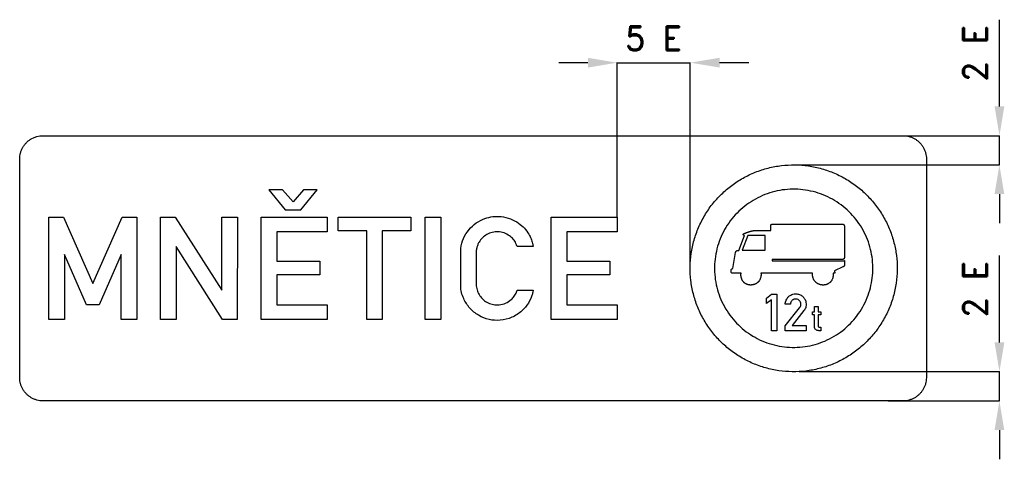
# Model space of a CAD drawing. Header units: millimetres. Extents: x 776 to 4819, y -3278 to 6065.
# Tile 3 of 4: x 776 to 4819, y 1746 to 3552. Entities that reach past the tile are written whole.
import ezdxf

# ---------------------------------------------------------------- set-up
doc = ezdxf.new("R2010")
doc.units = ezdxf.units.MM
doc.header["$LTSCALE"] = 5
doc.layers.add('Kóty', color=2, linetype='Continuous')
doc.layers.add('Značka', color=7, linetype='Continuous')
doc.styles.get("Standard").update_dxf_attribs({"font": 'romand.shx', "height": 100})

msp = doc.modelspace()

# ---------------------------------------------------------------- linework, layer by layer
at = {"layer": 'Kóty'}
for p, q in [((4799.4, 3195.6), (4799.4, 3552.3)), ((3109.5, 3375.6), (2989.5, 3375.6)), ((3229.5, 2740.6), (3229.5, 3375.8)), ((3529.9, 2508.4), (3529.9, 3375.8)), ((3769.9, 3375.6), (3649.9, 3375.6)), ((4346.6, 3075.6), (4799.6, 3075.6)), ((3960.1, 2955.5), (4799.6, 2955.5)), ((4799.4, 2835.5), (4799.4, 2715.5)), ((4799.4, 2226), (4799.4, 2582.8)), ((3976.8, 2106), (4799.6, 2106)), ((4343, 1985.6), (4799.6, 1985.6)), ((4799.4, 1865.6), (4799.4, 1745.6))]:
    msp.add_line(p, q, dxfattribs=at)
for points in [[(3229.5, 3375.6), (3529.9, 3375.6)], [(4799.4, 2955.5), (4799.4, 3075.6)], [(4799.4, 1985.6), (4799.4, 2106)]]:
    msp.add_lwpolyline(points, dxfattribs=at)
for points in [[(3109.5, 3395.6), (3109.5, 3355.6), (3229.5, 3375.6)], [(3649.9, 3395.6), (3649.9, 3355.6), (3529.9, 3375.6)], [(4779.4, 3195.6), (4819.4, 3195.6), (4799.4, 3075.6)], [(4779.4, 2835.5), (4819.4, 2835.5), (4799.4, 2955.5)], [(4779.4, 2226), (4819.4, 2226), (4799.4, 2106)], [(4779.4, 1865.6), (4819.4, 1865.6), (4799.4, 1985.6)]]:
    msp.add_solid(points, dxfattribs=at)
at = {"layer": 'Značka', "color": 251}
for points in [[(871.9, 1985.6), (871.6, 1985.6), (871.2, 1985.6, -0.032183), (858.8, 1986.5, -0.035465), (846.6, 1989, -0.036259), (834.8, 1993, -0.034431), (823.7, 1998.6, -0.033711), (813.4, 2005.5, -0.03407), (804.1, 2013.7, -0.034215), (795.8, 2023, -0.034228), (788.9, 2033.4, -0.034045), (783.4, 2044.5, -0.033413), (779.3, 2056.3, -0.034127), (776.8, 2068.4, -0.036745), (775.9, 2080.8), (775.9, 2081.2), (775.9, 2081.6), (775.9, 2979.6), (775.9, 2980, -0.000705), (775.9, 2980.3, -0.032182), (776.8, 2992.7, -0.035444), (779.3, 3004.9, -0.036264), (783.3, 3016.7, -0.034436), (788.9, 3027.8, -0.033736), (795.8, 3038.1, -0.034092), (804.1, 3047.5, -0.034163), (813.4, 3055.7, -0.034171), (823.7, 3062.6), (834.8, 3068.2), (846.6, 3072.2), (858.8, 3074.8), (871.2, 3075.6), (871.6, 3075.6), (871.9, 3075.6), (4403.4, 3075.6), (4403.8, 3075.6), (4404.2, 3075.6, -0.032163), (4416.6, 3074.7, -0.035423), (4428.8, 3072.2, -0.036263), (4440.5, 3068.2, -0.034349), (4451.7, 3062.6, -0.033716), (4462, 3055.7, -0.034062), (4471.3, 3047.5, -0.0342), (4479.6, 3038.2, -0.034256), (4486.4, 3027.8, -0.034056), (4492, 3016.7, -0.033441), (4496, 3004.9, -0.034116), (4498.6, 2992.7, -0.036756), (4499.4, 2980.3), (4499.4, 2980), (4499.4, 2979.6), (4499.4, 2081.6), (4499.4, 2081.2), (4499.4, 2080.8, -0.032182), (4498.6, 2068.4, -0.035462), (4496, 2056.3, -0.036263), (4492, 2044.5, -0.034419), (4486.4, 2033.4, -0.033716), (4479.5, 2023, -0.034077), (4471.3, 2013.7, -0.034214), (4462, 2005.5, -0.034235), (4451.7, 1998.6, -0.034056), (4440.5, 1993, -0.033439), (4428.8, 1989, -0.034121), (4416.6, 1986.4, -0.036753), (4404.2, 1985.6), (4403.8, 1985.6), (4403.4, 1985.6), (871.9, 1985.6)], [(2884.7, 2440.6), (2883.1, 2432.8, -0.011419), (2881.2, 2425.1, -0.074257), (2865, 2387.8, -0.07334), (2838.4, 2356.4, -0.08748), (2797.3, 2329.1, -0.087041), (2749.5, 2317.4, -0.081788), (2703.4, 2320.1, -0.082649), (2660.7, 2337.4, -0.082256), (2624.6, 2367, -0.076607), (2599.4, 2406.4, -0.049046), (2590.3, 2431, -0.064054), (2587, 2456.7, -0.006447), (2587, 2459.8, -0.002119), (2587, 2462.9), (2587, 2603.9), (2587.3, 2608.2, -0.00606), (2587.7, 2612.4, -0.076271), (2598.5, 2653.3, -0.076923), (2621.2, 2689.4, -0.0733), (2650.5, 2716.8, -0.069829), (2686.1, 2734.9, -0.059241), (2719.2, 2743, -0.060636), (2753.3, 2743.1, -0.068027), (2791, 2734.1, -0.066414), (2825, 2715.5, -0.053997), (2848.4, 2695.2, -0.055391), (2866.8, 2670.4, -0.03828), (2876.1, 2652.1, -0.040691), (2882.4, 2632.7, -0.009659), (2883.8, 2626.7), (2885, 2620.6), (2819.2, 2620.6), (2816.7, 2626.9, 0.015608), (2813.9, 2633.1, 0.060765), (2802.8, 2650, 0.062694), (2787.8, 2663.8, 0.078741), (2765.4, 2675.8, 0.078049), (2740.2, 2680.4, 0.07331), (2716.6, 2678.3, 0.073374), (2694.5, 2669.5, 0.069995), (2676.2, 2655.8, 0.070274), (2662.3, 2637.8, 0.038765), (2656.7, 2626.5, 0.035406), (2652.8, 2614.5, 0.022059), (2651.4, 2607.6, 0.028804), (2650.6, 2600.6, 0.006435), (2650.5, 2598.8), (2650.5, 2596.9), (2650.5, 2464), (2650.7, 2461.3), (2650.9, 2458.5, 0.059572), (2655.8, 2437.2, 0.06812), (2665.9, 2417.7, 0.072021), (2680.6, 2401, 0.068629), (2699.3, 2388.9, 0.07174), (2721.7, 2381.5, 0.073121), (2745.3, 2380.7, 0.082627), (2771.5, 2387.5, 0.081791), (2794.2, 2402.3, 0.058801), (2807.1, 2416.3, 0.059227), (2816.4, 2432.8), (2818, 2436.7), (2819.5, 2440.6), (2884.7, 2440.6)], [(4032.2, 2510), (3820.2, 2510), (3820.2, 2509.9), (3820.2, 2509.8), (3820.2, 2509.2), (3820.3, 2508.7), (3820.3, 2508.1), (3820.3, 2507.6), (3820.3, 2507), (3820.4, 2506.5), (3820.4, 2506.1), (3820.4, 2505.6), (3820.4, 2505.2), (3820.4, 2504.7), (3820.4, 2504.6), (3820.4, 2504.5), (3820.4, 2504.2), (3820.4, 2503.9, -0.002768), (3820.4, 2503.3, -0.003161), (3820.3, 2502.7, -0.007731), (3820.3, 2501.1, -0.008222), (3820.1, 2499.6, -0.011504), (3819.9, 2497.5, -0.011986), (3819.5, 2495.5, -0.012199), (3819.1, 2493.5), (3818.6, 2491.5), (3818.1, 2489.9), (3817.5, 2488.3), (3816.7, 2486.4), (3815.8, 2484.6), (3814.9, 2482.8), (3813.9, 2481.1), (3813, 2479.7), (3812.1, 2478.3), (3811, 2477), (3809.9, 2475.7), (3809, 2474.8), (3808.1, 2473.8), (3806.9, 2472.7), (3805.6, 2471.6), (3804.1, 2470.4), (3802.6, 2469.3), (3801.2, 2468.4), (3799.9, 2467.6), (3798.5, 2466.8), (3797, 2466.1), (3795.9, 2465.6), (3794.7, 2465.1), (3793.2, 2464.5), (3791.7, 2464), (3789.9, 2463.5), (3788, 2463), (3786.5, 2462.6), (3785, 2462.4), (3783.4, 2462.1), (3781.8, 2462), (3780.6, 2461.9), (3779.3, 2461.9), (3777.7, 2461.9), (3776.1, 2461.9), (3774.3, 2462), (3772.4, 2462.2), (3770.8, 2462.4), (3769.3, 2462.7), (3767.8, 2463), (3766.3, 2463.4), (3765.1, 2463.8), (3763.9, 2464.2), (3762.4, 2464.8), (3761, 2465.4), (3759.3, 2466.2), (3757.6, 2467.1), (3756.2, 2467.9), (3754.9, 2468.7), (3753.6, 2469.7), (3752.3, 2470.6), (3751.4, 2471.4), (3750.4, 2472.3), (3749.3, 2473.4), (3748.3, 2474.6), (3747.1, 2475.9), (3746.1, 2477.2), (3745.3, 2478.4), (3744.5, 2479.6), (3743.8, 2480.8), (3743.1, 2482), (3742.6, 2483), (3742.1, 2484.1), (3741.5, 2485.4), (3741, 2486.7), (3740.2, 2488.8), (3739.6, 2490.9), (3739.1, 2492.7), (3738.7, 2494.5), (3738.4, 2496.3), (3738.2, 2498.2), (3738.1, 2499.6, -0.010939), (3738, 2501.1, -0.010747), (3738, 2503, -0.002122), (3738, 2504.8), (3738, 2505.5, -0.002988), (3738, 2506.1), (3738, 2506.6), (3738.1, 2507.1), (3738.1, 2507.6), (3738.1, 2508.1), (3738.1, 2508.5), (3738.2, 2508.9), (3738.2, 2509.4), (3738.2, 2509.8), (3738.2, 2509.9), (3738.2, 2510), (3705.7, 2510), (3705.7, 2510), (3705.7, 2510), (3705.6, 2510), (3705.6, 2510), (3705.5, 2510), (3705.5, 2510), (3705.4, 2510), (3705.4, 2510), (3705.3, 2510), (3705.3, 2510), (3705.3, 2510), (3705.2, 2510), (3704.9, 2510), (3704.5, 2510), (3704.2, 2510), (3703.9, 2510), (3703.6, 2510), (3703.4, 2510.1), (3703.1, 2510.1), (3702.9, 2510.1), (3702.6, 2510.2), (3702.3, 2510.2), (3702.1, 2510.2), (3701.9, 2510.3), (3701.7, 2510.3), (3701.6, 2510.4), (3701.4, 2510.4), (3701.2, 2510.5), (3701.1, 2510.5), (3701, 2510.6), (3700.8, 2510.6), (3700.7, 2510.7), (3700.5, 2510.8), (3700.4, 2510.8), (3700.3, 2510.9), (3700.2, 2510.9), (3700.1, 2511), (3700, 2511.1), (3700, 2511.1), (3699.9, 2511.2), (3699.8, 2511.2), (3699.7, 2511.3), (3699.6, 2511.4), (3699.5, 2511.5), (3699.5, 2511.5), (3699.4, 2511.6), (3699.3, 2511.7), (3699.3, 2511.8), (3699.2, 2511.8), (3699.2, 2511.9), (3699.1, 2512), (3699, 2512.1), (3699, 2512.2), (3698.9, 2512.3), (3698.8, 2512.4), (3698.8, 2512.5), (3698.7, 2512.5), (3698.7, 2512.6), (3698.7, 2512.7), (3698.6, 2512.8), (3698.6, 2512.9), (3698.5, 2513), (3698.5, 2513.1), (3698.5, 2513.2), (3698.4, 2513.3), (3698.4, 2513.4), (3698.4, 2513.5), (3698.4, 2513.6), (3698.4, 2513.6), (3698.3, 2513.7), (3698.3, 2513.8), (3698.3, 2513.9), (3698.3, 2514), (3698.3, 2514.2), (3698.3, 2514.3), (3698.2, 2514.4), (3698.2, 2514.5), (3698.2, 2514.6), (3698.2, 2514.7), (3698.2, 2514.8), (3698.2, 2514.9), (3698.2, 2515.1), (3698.2, 2515.1), (3698.2, 2515.1), (3698.2, 2515.2), (3698.2, 2515.2), (3698.2, 2515.2), (3698.2, 2515.3), (3698.2, 2515.3), (3698.2, 2515.3), (3698.2, 2515.4), (3698.2, 2515.4), (3698.2, 2515.5), (3698.2, 2515.6), (3698.2, 2515.8), (3698.2, 2516.1), (3698.2, 2516.6), (3698.2, 2517.2), (3698.2, 2517.9), (3698.2, 2518.6), (3698.2, 2519.4), (3698.2, 2520.1), (3698.2, 2520.7), (3698.2, 2521.3), (3698.2, 2522), (3698.2, 2522.7), (3698.2, 2523, -0.004809), (3698.2, 2523.4), (3698.2, 2523.6), (3698.2, 2523.9), (3698.3, 2524.1), (3698.3, 2524.4), (3698.3, 2524.6), (3698.4, 2524.8), (3698.4, 2525), (3698.5, 2525.3), (3698.5, 2525.5), (3698.6, 2525.6), (3698.6, 2525.8), (3698.6, 2525.9), (3698.7, 2526.1), (3698.8, 2526.2), (3698.8, 2526.3), (3698.9, 2526.4), (3698.9, 2526.6), (3699, 2526.7), (3699.1, 2526.9), (3699.1, 2527), (3699.2, 2527.1), (3699.3, 2527.2), (3699.4, 2527.3), (3699.5, 2527.4), (3699.5, 2527.5), (3699.6, 2527.6), (3699.7, 2527.7), (3699.8, 2527.8), (3699.9, 2527.9), (3700, 2528), (3700.1, 2528.1), (3700.2, 2528.2), (3700.3, 2528.3), (3700.4, 2528.3), (3700.5, 2528.4), (3700.6, 2528.5), (3700.7, 2528.5), (3700.8, 2528.6), (3701, 2528.7), (3701.2, 2528.7), (3701.3, 2528.8), (3701.4, 2528.8), (3701.6, 2528.9), (3701.7, 2528.9), (3701.8, 2529), (3701.9, 2529), (3702.1, 2529), (3702.2, 2529.1), (3702.3, 2529.1), (3702.4, 2529.1), (3702.5, 2529.2), (3702.6, 2529.2), (3702.7, 2529.2), (3702.8, 2529.2), (3702.9, 2529.2), (3702.9, 2529.2), (3703, 2529.2), (3703.1, 2529.3), (3703.3, 2529.3), (3703.4, 2529.3), (3703.6, 2529.3), (3703.7, 2529.3), (3703.9, 2529.3), (3704, 2529.3), (3704.1, 2529.3), (3704.2, 2529.4), (3704.4, 2529.4), (3704.5, 2529.4), (3704.6, 2529.4), (3704.6, 2529.4), (3704.7, 2529.4), (3704.7, 2529.4), (3704.8, 2529.4), (3704.8, 2529.4), (3704.8, 2529.4), (3704.9, 2529.4), (3704.9, 2529.4), (3704.9, 2529.4), (3705, 2529.4), (3705, 2529.4), (3715.7, 2595.8), (3715.7, 2595.8), (3715.7, 2595.8), (3715.7, 2595.8), (3715.7, 2595.9), (3715.7, 2595.9), (3715.8, 2596), (3715.8, 2596.1), (3715.8, 2596.2), (3715.8, 2596.3), (3715.8, 2596.4), (3715.9, 2596.5), (3715.9, 2596.6), (3715.9, 2596.7), (3715.9, 2596.8), (3716, 2596.9), (3716, 2596.9), (3716, 2596.9), (3716, 2597), (3716, 2597.1), (3716.1, 2597.3), (3716.1, 2597.4), (3716.3, 2597.8), (3716.5, 2598.2), (3716.7, 2598.7), (3716.9, 2599.2), (3717.1, 2599.6), (3717.4, 2600.1), (3717.7, 2600.4), (3718, 2600.8), (3718.3, 2601.1), (3718.6, 2601.4), (3718.7, 2601.5), (3718.8, 2601.6), (3718.8, 2601.6), (3718.8, 2601.6), (3718.8, 2601.6), (3718.8, 2601.6), (3718.8, 2601.6), (3718.8, 2601.6), (3718.9, 2601.6), (3718.9, 2601.6), (3718.9, 2601.6), (3718.9, 2601.7), (3718.9, 2601.7), (3718.9, 2601.7), (3719, 2601.8), (3719.1, 2601.8), (3719.4, 2602), (3719.6, 2602.2), (3720.2, 2602.5), (3720.9, 2602.8), (3721.8, 2603.2), (3722.7, 2603.5), (3723.7, 2603.7), (3724.7, 2603.9), (3725.5, 2604), (3726.2, 2604.1), (3727, 2604.2), (3727.8, 2604.3), (3728, 2604.3), (3728.1, 2604.3), (3728.1, 2604.3), (3728.1, 2604.3), (3728.2, 2604.3), (3728.2, 2604.3), (3728.3, 2604.3), (3728.3, 2604.3), (3728.4, 2604.3), (3728.5, 2604.3), (3728.6, 2604.3), (3728.7, 2604.3), (3728.8, 2604.3), (3728.9, 2604.3), (3729, 2604.3), (3729, 2604.3), (3729.1, 2604.3), (3729.1, 2604.3), (3753, 2665.7), (3753, 2665.7), (3753, 2665.7), (3753, 2665.7), (3752.9, 2665.7), (3752.9, 2665.7), (3752.8, 2665.7), (3752.8, 2665.7), (3752.7, 2665.6), (3752.7, 2665.6), (3752.6, 2665.6), (3752.6, 2665.6), (3752.5, 2665.6), (3752.2, 2665.6), (3751.9, 2665.7), (3751.6, 2665.7), (3751.3, 2665.7), (3751.1, 2665.7), (3750.8, 2665.8), (3750.6, 2665.8), (3750.4, 2665.9), (3750.1, 2666), (3749.9, 2666.1), (3749.6, 2666.1), (3749.4, 2666.2), (3749.2, 2666.3), (3749.1, 2666.4), (3748.9, 2666.5), (3748.7, 2666.6), (3748.6, 2666.7), (3748.5, 2666.8), (3748.3, 2666.9), (3748.1, 2667), (3748, 2667.1), (3747.9, 2667.2), (3747.8, 2667.3), (3747.8, 2667.4), (3747.7, 2667.5), (3747.6, 2667.6), (3747.5, 2667.6), (3747.5, 2667.7), (3747.4, 2667.8), (3747.3, 2667.9), (3747.3, 2668), (3747.2, 2668.2), (3747.2, 2668.3), (3747.1, 2668.4), (3747.1, 2668.5), (3747, 2668.6), (3747, 2668.7), (3747, 2668.8), (3747, 2668.9), (3747, 2669), (3746.9, 2669.1), (3746.9, 2669.3, -0.014334), (3746.9, 2669.4), (3747, 2669.5), (3747, 2669.6), (3747, 2669.8), (3747, 2669.8), (3747, 2669.9), (3747.1, 2670.1), (3747.1, 2670.2), (3747.2, 2670.3), (3747.2, 2670.5), (3747.3, 2670.6), (3747.4, 2670.7), (3747.5, 2670.9), (3747.5, 2671), (3747.6, 2671.1), (3747.7, 2671.2), (3747.8, 2671.3), (3747.9, 2671.4), (3748, 2671.6), (3748.2, 2671.7), (3748.3, 2671.8), (3748.5, 2672), (3748.6, 2672.1), (3748.8, 2672.2), (3748.9, 2672.3), (3749, 2672.4), (3749.2, 2672.5), (3749.3, 2672.6), (3749.7, 2672.8), (3750, 2673), (3750.3, 2673.2), (3750.6, 2673.4), (3751, 2673.5), (3751.3, 2673.7), (3751.5, 2673.8), (3751.8, 2673.9), (3752.1, 2674), (3752.4, 2674.1), (3752.5, 2674.2), (3752.6, 2674.2), (3752.7, 2674.2), (3752.8, 2674.3), (3752.9, 2674.3), (3753, 2674.3), (3753.1, 2674.4), (3753.1, 2674.4), (3753.2, 2674.4), (3753.3, 2674.5), (3753.4, 2674.5), (3753.5, 2674.5), (3753.6, 2674.5), (3753.6, 2674.6), (3753.7, 2674.6), (3753.8, 2674.6), (3753.8, 2674.6), (3753.9, 2674.7), (3754, 2674.7), (3754, 2674.7), (3754.2, 2674.8), (3754.4, 2674.8), (3754.6, 2674.9), (3754.7, 2674.9), (3754.9, 2675), (3755, 2675.1), (3755.2, 2675.1), (3755.3, 2675.2), (3755.5, 2675.2), (3755.6, 2675.3), (3756.2, 2675.5), (3756.8, 2675.7), (3757.3, 2675.9), (3757.8, 2676.1), (3758.2, 2676.3), (3758.7, 2676.5), (3759.1, 2676.6), (3759.5, 2676.8), (3760, 2676.9), (3760.5, 2677.1), (3761.5, 2677.5), (3762.5, 2677.9), (3763.3, 2678.2), (3764.1, 2678.5), (3765, 2678.8), (3765.8, 2679.1), (3766.5, 2679.3), (3767.2, 2679.6), (3768, 2679.9), (3768.8, 2680.1), (3770, 2680.5), (3771.2, 2680.9), (3772.3, 2681.3), (3773.3, 2681.6), (3774.3, 2681.9), (3775.3, 2682.2), (3776.1, 2682.4), (3776.9, 2682.6), (3777.9, 2682.9), (3779, 2683.2), (3780, 2683.4), (3781.1, 2683.7), (3782, 2683.9), (3782.9, 2684.1), (3783.8, 2684.3), (3784.7, 2684.5), (3785.5, 2684.7), (3786.2, 2684.8), (3787.1, 2685), (3788, 2685.1), (3789.3, 2685.3), (3790.5, 2685.6), (3791.5, 2685.7), (3792.6, 2685.9), (3793.6, 2686), (3794.6, 2686.2), (3795.5, 2686.2), (3796.3, 2686.3), (3797.2, 2686.4), (3798.1, 2686.5), (3798.2, 2686.5), (3798.4, 2686.5), (3798.4, 2686.5), (3798.4, 2686.5), (3798.5, 2686.5), (3798.6, 2686.5), (3798.7, 2686.5), (3798.8, 2686.5), (3799, 2686.5), (3799.2, 2686.5), (3799.4, 2686.5), (3799.6, 2686.6), (3799.7, 2686.6), (3799.9, 2686.6), (3800.1, 2686.6), (3800.2, 2686.6), (3800.2, 2686.6), (3800.3, 2686.6), (3860.5, 2686.6), (3860.5, 2704), (3860.5, 2704), (3860.5, 2704), (3860.5, 2704.1, -0.004031), (3860.5, 2704.2), (3860.5, 2704.2), (3860.5, 2704.3), (3860.5, 2704.3), (3860.5, 2704.4), (3860.5, 2704.4), (3860.5, 2704.5), (3860.5, 2704.5), (3860.5, 2704.6), (3860.6, 2705), (3860.6, 2705.3), (3860.6, 2705.7), (3860.6, 2706), (3860.7, 2706.3), (3860.7, 2706.6), (3860.7, 2706.8), (3860.8, 2707.1), (3860.9, 2707.4), (3860.9, 2707.7), (3861, 2707.9), (3861.1, 2708.1), (3861.1, 2708.3), (3861.2, 2708.4), (3861.2, 2708.6), (3861.3, 2708.7), (3861.4, 2708.9), (3861.4, 2709), (3861.5, 2709.2), (3861.6, 2709.3), (3861.7, 2709.4), (3861.8, 2709.6), (3861.8, 2709.7), (3861.9, 2709.8), (3862, 2709.9), (3862.1, 2710), (3862.2, 2710.1), (3862.2, 2710.2), (3862.3, 2710.3), (3862.4, 2710.3), (3862.5, 2710.4), (3862.7, 2710.5), (3862.8, 2710.6), (3862.9, 2710.7), (3863, 2710.8), (3863.1, 2710.8), (3863.2, 2710.9), (3863.3, 2711), (3863.4, 2711), (3863.5, 2711.1), (3863.7, 2711.2), (3863.9, 2711.2), (3864, 2711.3), (3864.2, 2711.4), (3864.3, 2711.4), (3864.5, 2711.5), (3864.6, 2711.5), (3864.8, 2711.5), (3864.9, 2711.6), (3865.1, 2711.6), (3865.3, 2711.6), (3865.4, 2711.7), (3865.6, 2711.7), (3865.7, 2711.7), (3865.9, 2711.7), (3866, 2711.7), (3866.1, 2711.7), (3866.2, 2711.8), (3866.4, 2711.8), (3866.5, 2711.8), (3866.7, 2711.8), (3867, 2711.8), (3867.2, 2711.8), (3867.4, 2711.8), (3867.6, 2711.8), (3867.9, 2711.8), (3868, 2711.8), (3868.2, 2711.8), (3868.4, 2711.8), (3868.6, 2711.8), (3868.6, 2711.8), (3868.6, 2711.8), (4156.4, 2711.8), (4156.5, 2711.8), (4156.7, 2711.8), (4157.8, 2711.7), (4158.7, 2711.3), (4159.5, 2710.8), (4160.3, 2710.2), (4160.9, 2709.3), (4161.5, 2708.4), (4161.9, 2707.5), (4162.2, 2706.6), (4162.4, 2705.6, -0.032341), (4162.5, 2704.5), (4162.5, 2704.4), (4162.5, 2704.2), (4162.5, 2704.2), (4162.5, 2702.3), (4162.5, 2700.3), (4162.5, 2696.4), (4162.5, 2692.5), (4162.5, 2682.8), (4162.5, 2673), (4162.5, 2660), (4162.5, 2647), (4162.5, 2634), (4162.5, 2621), (4162.5, 2610.7), (4162.5, 2600.3), (4162.5, 2589.2), (4162.5, 2578.2), (4162.5, 2576.2), (4162.5, 2574.3), (4162.5, 2574.2), (4162.5, 2574.2), (4162.5, 2574.1), (4162.5, 2574), (4162.5, 2573.8, -0.003569), (4162.5, 2573.6), (4162.5, 2573.3), (4162.5, 2573.1), (4162.4, 2572.8), (4162.4, 2572.5), (4162.4, 2572.3), (4162.3, 2572.1), (4162.3, 2571.8), (4162.2, 2571.5), (4162.2, 2571.4), (4162.1, 2571.2), (4162.1, 2571), (4162.1, 2570.9), (4162, 2570.7), (4161.9, 2570.6), (4161.9, 2570.5), (4161.8, 2570.4), (4161.8, 2570.2), (4161.7, 2570.1), (4161.6, 2569.9), (4161.5, 2569.8), (4161.4, 2569.6), (4161.4, 2569.5), (4161.3, 2569.4), (4161.2, 2569.3), (4161.1, 2569.2), (4161, 2569.1), (4160.9, 2569), (4160.8, 2568.9), (4160.6, 2568.8), (4160.5, 2568.7), (4160.4, 2568.6), (4160.2, 2568.5), (4160.1, 2568.4), (4159.9, 2568.3), (4159.8, 2568.2), (4159.7, 2568.2), (4159.6, 2568.1), (4159.4, 2568), (4159.2, 2567.9), (4158.9, 2567.8), (4158.8, 2567.8), (4158.6, 2567.7), (4158.4, 2567.7), (4158.2, 2567.6), (4158, 2567.6), (4157.9, 2567.5), (4157.7, 2567.5), (4157.5, 2567.5), (4157.1, 2567.4), (4156.7, 2567.3), (4156.4, 2567.3), (4156, 2567.3), (4155.7, 2567.2), (4155.4, 2567.2), (4155.1, 2567.2), (4154.9, 2567.2), (4154.5, 2567.2), (4154.2, 2567.2), (4154.1, 2567.2), (4154.1, 2567.2), (4154, 2567.2), (4153.9, 2567.2), (4153.8, 2567.2), (4153.8, 2567.2), (4153.7, 2567.2), (4153.7, 2567.2), (4153.6, 2567.2), (4153.6, 2567.2), (4153.5, 2567.2), (4153.5, 2567.2), (3866.6, 2567.2), (3866.6, 2561), (4154.9, 2561), (4157, 2561), (4157.1, 2561), (4157.1, 2561), (4157.3, 2561), (4157.5, 2561), (4157.6, 2561), (4157.8, 2561), (4158, 2561), (4158.1, 2561), (4158.3, 2561), (4158.4, 2561), (4158.6, 2561.1), (4158.8, 2561.1), (4158.9, 2561.1), (4159.1, 2561.1), (4159.3, 2561.1), (4159.5, 2561.2), (4159.6, 2561.2), (4159.8, 2561.2), (4159.9, 2561.2), (4160, 2561.3), (4160.2, 2561.3), (4160.3, 2561.4), (4160.5, 2561.4), (4160.6, 2561.5), (4160.8, 2561.5), (4160.9, 2561.6), (4161, 2561.6), (4161.1, 2561.7), (4161.2, 2561.7), (4161.3, 2561.8), (4161.4, 2561.9), (4161.5, 2561.9), (4161.7, 2562), (4161.8, 2562.1), (4161.9, 2562.2), (4161.9, 2562.3), (4162, 2562.3), (4162.1, 2562.4), (4162.2, 2562.5), (4162.2, 2562.6), (4162.3, 2562.6), (4162.4, 2562.7), (4162.4, 2562.8), (4162.4, 2562.8), (4162.4, 2562.8), (4162.4, 2562.8), (4162.4, 2562.8), (4162.4, 2562.9), (4162.5, 2562.9), (4162.5, 2562.9), (4162.5, 2562.9), (4162.5, 2562.9), (4162.5, 2543.5), (4162.5, 2543.4), (4162.5, 2543.4), (4162.5, 2543.3), (4162.5, 2543.3), (4162.5, 2543.3), (4162.5, 2543.2), (4162.5, 2543.2), (4162.5, 2543.2), (4162.5, 2543.1), (4162.5, 2543.1), (4162.5, 2543.1), (4162.5, 2543), (4162.5, 2543), (4162.5, 2542.9), (4162.5, 2542.7), (4162.4, 2542.6), (4162.4, 2542.4), (4162.4, 2542.2), (4162.3, 2542), (4162.3, 2541.8), (4162.3, 2541.6), (4162.2, 2541.4), (4162.1, 2541.2), (4162.1, 2541), (4162, 2540.8), (4161.9, 2540.6), (4161.9, 2540.5), (4161.8, 2540.3), (4161.7, 2540.2), (4161.6, 2540), (4161.5, 2539.9), (4161.4, 2539.8), (4161.3, 2539.6), (4161.2, 2539.5), (4161.1, 2539.3), (4160.9, 2539.1), (4160.8, 2538.9), (4160.7, 2538.8), (4160.5, 2538.7), (4160.4, 2538.5), (4160.3, 2538.4), (4160.2, 2538.3), (4160, 2538.2), (4159.9, 2538.1), (4159.7, 2537.9), (4159.5, 2537.8), (4159.3, 2537.7), (4159.2, 2537.6), (4159, 2537.5), (4158.9, 2537.4), (4158.7, 2537.3), (4158.6, 2537.2), (4158.4, 2537.1), (4158.3, 2537), (4158.1, 2536.9), (4157.8, 2536.8), (4157.6, 2536.7), (4157.4, 2536.6), (4157.3, 2536.5), (4157.1, 2536.4), (4156.9, 2536.4), (4156.8, 2536.3), (4156.6, 2536.2), (4156.4, 2536.1), (4156.4, 2536.1), (4156.4, 2536.1), (4156.3, 2536.1), (4156.3, 2536.1), (4156.3, 2536.1), (4156.3, 2536.1), (4156.2, 2536.1), (4156.2, 2536), (4156.2, 2536), (4156.2, 2536), (4156.1, 2536), (4156.1, 2536), (4156.1, 2536), (4156, 2536), (4122.1, 2519.9), (4123.3, 2510), (4116.7, 2510), (4116.7, 2509.9), (4116.7, 2509.8), (4116.7, 2509.2), (4116.7, 2508.5), (4116.7, 2507.9), (4116.7, 2507.2), (4116.8, 2506.5), (4116.8, 2505.9), (4116.8, 2505.4), (4116.8, 2504.9), (4116.8, 2504.3, -0.004684), (4116.8, 2503.8), (4116.8, 2503.7), (4116.8, 2503.6), (4116.8, 2503.3), (4116.7, 2503), (4116.7, 2502.3), (4116.7, 2501.7, -0.007302), (4116.6, 2500.1, -0.007791), (4116.4, 2498.5, -0.011051), (4116.1, 2496.3, -0.011646), (4115.7, 2494.2, -0.012247), (4115.2, 2492.1, -0.012298), (4114.6, 2490), (4114.1, 2488.4), (4113.4, 2486.8), (4112.6, 2484.8), (4111.6, 2482.9), (4110.6, 2481.1), (4109.6, 2479.4), (4108.7, 2478), (4107.7, 2476.7), (4106.6, 2475.4), (4105.5, 2474.2), (4104.5, 2473.2), (4103.5, 2472.3), (4102.3, 2471.2), (4101, 2470.2), (4099.4, 2469), (4097.8, 2468), (4096.5, 2467.1), (4095.1, 2466.4), (4093.6, 2465.7), (4092.2, 2465.1), (4091, 2464.6), (4089.8, 2464.2), (4088.3, 2463.7), (4086.7, 2463.3), (4084.9, 2462.8), (4083, 2462.4), (4081.4, 2462.2), (4079.9, 2462), (4078.3, 2461.9), (4076.7, 2461.8), (4075.4, 2461.8), (4074.1, 2461.9), (4072.5, 2461.9), (4071, 2462.1), (4069, 2462.3), (4067.1, 2462.6), (4065.6, 2462.9), (4064, 2463.3), (4062.5, 2463.7), (4060.9, 2464.2), (4059.7, 2464.6), (4058.5, 2465.1), (4057.1, 2465.7), (4055.6, 2466.4), (4053.9, 2467.2), (4052.2, 2468.2), (4050.8, 2469), (4049.4, 2469.9), (4048.1, 2470.9), (4046.9, 2471.9), (4045.9, 2472.7), (4044.9, 2473.6), (4043.8, 2474.7), (4042.7, 2475.9), (4041.6, 2477.2), (4040.5, 2478.5), (4039.7, 2479.6), (4038.9, 2480.8), (4038.1, 2482), (4037.4, 2483.2), (4036.9, 2484.2), (4036.4, 2485.2), (4035.8, 2486.4), (4035.2, 2487.7), (4034.5, 2489.7), (4033.8, 2491.7), (4033.3, 2493.3), (4032.9, 2495), (4032.6, 2496.7), (4032.3, 2498.5), (4032.2, 2499.8, -0.009698), (4032.1, 2501.2, -0.010604), (4032, 2502.9, -0.006211), (4032, 2504.7), (4032, 2505.3, -0.003057), (4032, 2506, -0.002755), (4032, 2506.5), (4032, 2507), (4032.1, 2507.5), (4032.1, 2508.1), (4032.1, 2508.5), (4032.1, 2508.9), (4032.2, 2509.4), (4032.2, 2509.8), (4032.2, 2509.9), (4032.2, 2510)], [(3919.9, 2274.3), (3919.9, 2294.4), (3978.6, 2368.2), (3979.5, 2369.3), (3980.3, 2370.4, 0.082994), (3983.5, 2377.1, 0.094393), (3984.2, 2384.5, 0.092117), (3982.6, 2391.1, 0.084044), (3978.9, 2396.9, 0.098191), (3972.2, 2402.1, 0.10603), (3964.1, 2404.2, 0.106215), (3955.9, 2403.2, 0.099964), (3948.7, 2399, 0.083686), (3944.3, 2393.8, 0.091665), (3941.9, 2387.5, 0.026234), (3941.5, 2385.2, 0.008684), (3941.3, 2382.8), (3919.9, 2382.8, -0.003388), (3920, 2384.9, -0.010177), (3920.1, 2386.9, -0.059418), (3921.9, 2395.9, -0.058238), (3925.7, 2404.3, -0.072165), (3932.9, 2413.5, -0.072234), (3942.3, 2420.3, -0.061494), (3951.3, 2424, -0.059963), (3961.1, 2425.5, -0.083041), (3974.9, 2423.9, -0.087058), (3987.5, 2417.8, -0.087742), (3997.6, 2408, -0.087822), (4003.7, 2395.6, -0.068483), (4005.6, 2384.9, -0.062437), (4004.7, 2374.1, -0.0507), (4002.4, 2366, -0.06185), (3998.3, 2358.7), (3997.5, 2357.6), (3996.7, 2356.6), (3948, 2295.7), (4005.6, 2295.7), (4005.6, 2274.3), (3919.9, 2274.3)], [(4066.5, 2274.3), (4056.8, 2274.3), (4056, 2274.4), (4055.3, 2274.4, -0.063538), (4050.9, 2275.4, -0.071674), (4046.8, 2277.6, -0.079319), (4043.2, 2281, -0.07182), (4040.7, 2285.3, -0.036673), (4040, 2287.4, -0.046848), (4039.6, 2289.6), (4039.6, 2290.1), (4039.6, 2290.7), (4039.6, 2338.8), (4031.8, 2338.8), (4031.8, 2351.3), (4039.6, 2351.3), (4039.6, 2374.3), (4054.9, 2374.3), (4054.9, 2351.3), (4066.6, 2351.3), (4066.6, 2338.8), (4054.9, 2338.8), (4054.9, 2293.8), (4054.9, 2293.5), (4055, 2293.2, 0.04809), (4055.3, 2291.9, 0.071957), (4055.9, 2290.7, 0.102224), (4057.1, 2289.5, 0.119883), (4058.8, 2288.8), (4059.1, 2288.8), (4059.4, 2288.8), (4066.5, 2288.8), (4066.5, 2274.3)]]:
    msp.add_lwpolyline(points, format="xyb", dxfattribs=at)
at = {"layer": 'Značka', "color": 1}
for points in [[(4379.5, 2530.6, -0.00158), (4379.4, 2527.8, -0.001492), (4379.4, 2525, -0.032171), (4375.2, 2469.6, -0.035725), (4363.5, 2415.2, -0.036665), (4345.2, 2362.7, -0.034753), (4319.7, 2313.3, -0.034031), (4288.3, 2267.4, -0.034456), (4251, 2226.2, -0.034558), (4208.9, 2189.9, -0.034423), (4162.1, 2159.8, -0.034389), (4112, 2135.7, -0.034419), (4059.1, 2118.7, -0.034427), (4004.4, 2108.3, -0.03442), (3948.9, 2105.6, -0.034418), (3893.4, 2109.8, -0.034412), (3839.1, 2121.5, -0.034417), (3786.6, 2139.9, -0.034416), (3737.2, 2165.3, -0.034421), (3691.2, 2196.7, -0.034415), (3650, 2234, -0.034415), (3613.8, 2276.2, -0.034417), (3583.6, 2322.9, -0.034415), (3559.5, 2373, -0.034418), (3542.5, 2426, -0.03442), (3532.2, 2480.6, -0.034416), (3529.5, 2536.1, -0.034418), (3533.7, 2591.6, -0.034421), (3545.4, 2645.9, -0.034417), (3563.8, 2698.4, -0.034418), (3589.2, 2747.9, -0.03441), (3620.5, 2793.8, -0.034415), (3657.9, 2835, -0.034414), (3700.1, 2871.3, -0.034411), (3746.8, 2901.4, -0.034409), (3796.9, 2925.5, -0.034402), (3849.8, 2942.5, -0.034412), (3904.5, 2952.8, -0.034408), (3960, 2955.5, -0.034431), (4015.5, 2951.4, -0.034413), (4069.8, 2939.6, -0.034416), (4122.3, 2921.2, -0.034415), (4171.8, 2895.8, -0.034428), (4217.7, 2864.5, -0.034406), (4258.9, 2827.1, -0.034411), (4295.1, 2785, -0.03449), (4325.3, 2738.2, -0.034421), (4349.3, 2688.2, -0.034072), (4366.4, 2635.2, -0.03279), (4376.4, 2583.3, -0.034266), (4379.5, 2530.6)], [(4279.5, 2530.6, 0.001493), (4279.4, 2532.7, 0.001495), (4279.4, 2534.8, 0.032168), (4276.2, 2577.2, 0.035727), (4267.3, 2618.8, 0.036663), (4253.3, 2659, 0.034742), (4233.8, 2696.8, 0.034033), (4209.8, 2731.9, 0.034441), (4181.2, 2763.4, 0.034559), (4149, 2791.1, 0.034427), (4113.3, 2814.1, 0.034394), (4074.9, 2832.6, 0.03442), (4034.5, 2845.6, 0.034432), (3992.7, 2853.5, 0.034415), (3950.2, 2855.6, 0.034405), (3907.8, 2852.4, 0.034422), (3866.2, 2843.4, 0.034408), (3826.1, 2829.3, 0.034413), (3788.3, 2809.9, 0.034422), (3753.2, 2785.9, 0.034422), (3721.7, 2757.4, 0.034428), (3693.9, 2725.1, 0.034411), (3670.9, 2689.4, 0.034418), (3652.5, 2651.1, 0.034413), (3639.5, 2610.6, 0.034424), (3631.6, 2568.8, 0.034421), (3629.5, 2526.3, 0.034416), (3632.7, 2483.9, 0.034415), (3641.7, 2442.4, 0.034412), (3655.7, 2402.2, 0.034403), (3675.1, 2364.4, 0.034411), (3699.1, 2329.3, 0.034418), (3727.7, 2297.8, 0.034416), (3759.9, 2270.1, 0.034418), (3795.7, 2247, 0.034408), (3834, 2228.6, 0.034416), (3874.5, 2215.6, 0.034413), (3916.2, 2207.7, 0.03441), (3958.7, 2205.6, 0.034417), (4001.1, 2208.8, 0.034423), (4042.7, 2217.8, 0.034417), (4082.8, 2231.8, 0.034419), (4120.6, 2251.3, 0.034427), (4155.7, 2275.2, 0.034414), (4187.3, 2303.8, 0.034415), (4215, 2336, 0.034496), (4238, 2371.8, 0.034422), (4256.4, 2410.1, 0.034079), (4269.5, 2450.6, 0.032783), (4277.1, 2490.3, 0.034256), (4279.5, 2530.6)]]:
    msp.add_lwpolyline(points, format="xyb", dxfattribs=at)
at = {"layer": 'Značka', "color": 251}
for points in [[(1866.6, 2770.6), (1930.4, 2770.6), (1997.9, 2853.1), (1941.6, 2853.1), (1898.5, 2804.3), (1855.4, 2853.1), (1799.1, 2853.1), (1866.6, 2770.6)], [(895.9, 2320.6), (895.9, 2740.5), (956.1, 2740.5), (1076.3, 2467.7), (1196.7, 2740.5), (1256.5, 2740.5), (1256.5, 2320.6), (1192.6, 2320.6), (1192.6, 2587), (1102.4, 2381), (1050, 2381), (959.9, 2587), (959.9, 2320.6), (895.9, 2320.6)], [(1354.5, 2320.6), (1354.5, 2740.6), (1414.8, 2740.6), (1605.6, 2440.8), (1605.6, 2740.6), (1669.9, 2740.6), (1669.5, 2320.6), (1609.2, 2320.6), (1418, 2620), (1418, 2320.6), (1354.5, 2320.6)], [(1767.9, 2320.6), (1767.9, 2740.5), (2038.9, 2740.5), (2038.9, 2680), (1831.7, 2680), (1831.7, 2560.2), (2008.3, 2560.2), (2008.3, 2504), (1831.7, 2504), (1831.7, 2380.3), (2038.4, 2380.3), (2038.4, 2320.6), (1767.9, 2320.6)], [(2201.2, 2320.6), (2201.2, 2684), (2084.4, 2684), (2084.4, 2740.5), (2381.6, 2740.5), (2381.6, 2684), (2264.8, 2684), (2264.8, 2320.6), (2201.2, 2320.6)], [(2441.1, 2320.6), (2441.1, 2740.5), (2504.8, 2740.5), (2504.8, 2320.6), (2441.1, 2320.6)], [(2958.5, 2320.6), (2958.5, 2740.5), (3229.5, 2740.5), (3229.5, 2680), (3022.2, 2680), (3022.2, 2560.2), (3198.9, 2560.2), (3198.9, 2504), (3022.2, 2504), (3022.2, 2380.3), (3229, 2380.3), (3229, 2320.6), (2958.5, 2320.6)], [(3742.6, 2604.7), (3837.9, 2604.7), (3837.9, 2665.3), (3766.3, 2665.3), (3742.6, 2604.7)], [(3863.6, 2274.3), (3863.6, 2401.6), (3842.3, 2385.5), (3842.3, 2408.3), (3863.8, 2424.4), (3884.9, 2424.4), (3884.9, 2274.3), (3863.6, 2274.3)]]:
    msp.add_lwpolyline(points, dxfattribs=at)

# ---------------------------------------------------------------- texts
at = {"layer": 'Kóty', "insert": (3379.1, 3475.6), "char_height": 100, "attachment_point": 5}
msp.add_mtext('\\A1;5 E', dxfattribs=at)
at = {"layer": 'Kóty', "char_height": 100, "attachment_point": 5, "rotation": 90}
for insert in [(4699.4, 3413.4), (4699.4, 2443.9)]:
    msp.add_mtext('\\A1;2 E', dxfattribs=dict(at, insert=insert))

doc.saveas('drawing.dxf')
